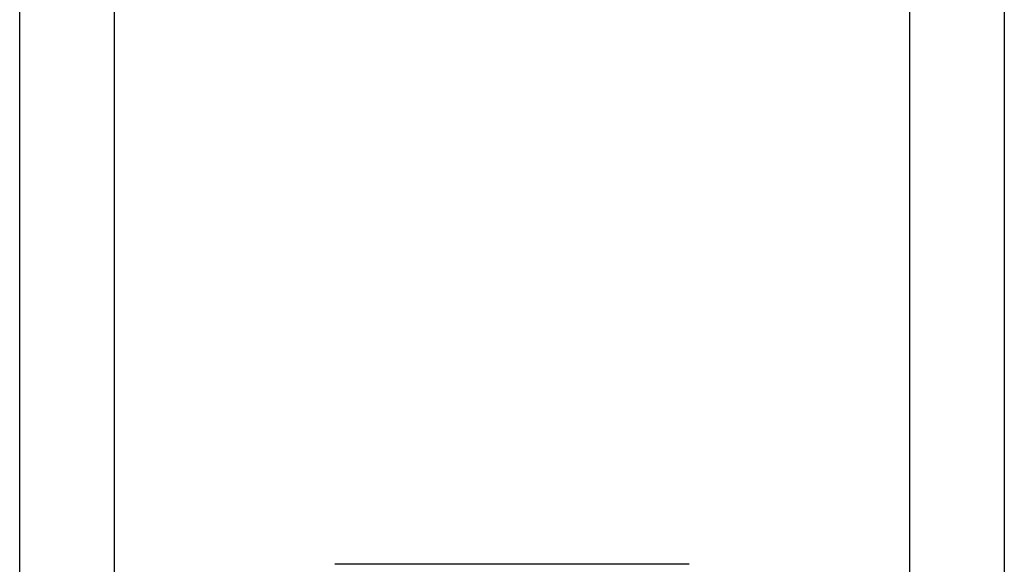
# Model space of a CAD drawing. Header units: inches. Extents: x 6 to 171, y 11 to 89.
# Tile 37 of 113: x 39.69 to 40.252, y 33.832 to 34.143. Entities that reach past the tile are written whole.
import ezdxf

# ---------------------------------------------------------------- set-up
doc = ezdxf.new("R2010")
doc.units = ezdxf.units.IN
doc.header["$MEASUREMENT"] = 0
doc.layers.add('Visible Edges(ANSI)', color=7, linetype='Continuous', lineweight=25)
doc.layers.add('Visible Tangent Edges(ANSI)', color=7, linetype='Continuous', lineweight=25)

msp = doc.modelspace()

# ---------------------------------------------------------------- linework, layer by layer
at = {"layer": 'Visible Edges(ANSI)'}
for p, q in [((39.69045, 33.3103), (39.69045, 66.44416)), ((40.25245, 66.44416), (40.25245, 33.3103)), ((40.0726, 33.83195), (39.8703, 33.83195))]:
    msp.add_line(p, q, dxfattribs=at)
at = {"layer": 'Visible Tangent Edges(ANSI)'}
for p, q in [((39.7443, 66.44416), (39.7443, 33.3103)), ((40.1986, 33.3103), (40.1986, 66.44416))]:
    msp.add_line(p, q, dxfattribs=at)

doc.saveas('drawing.dxf')
